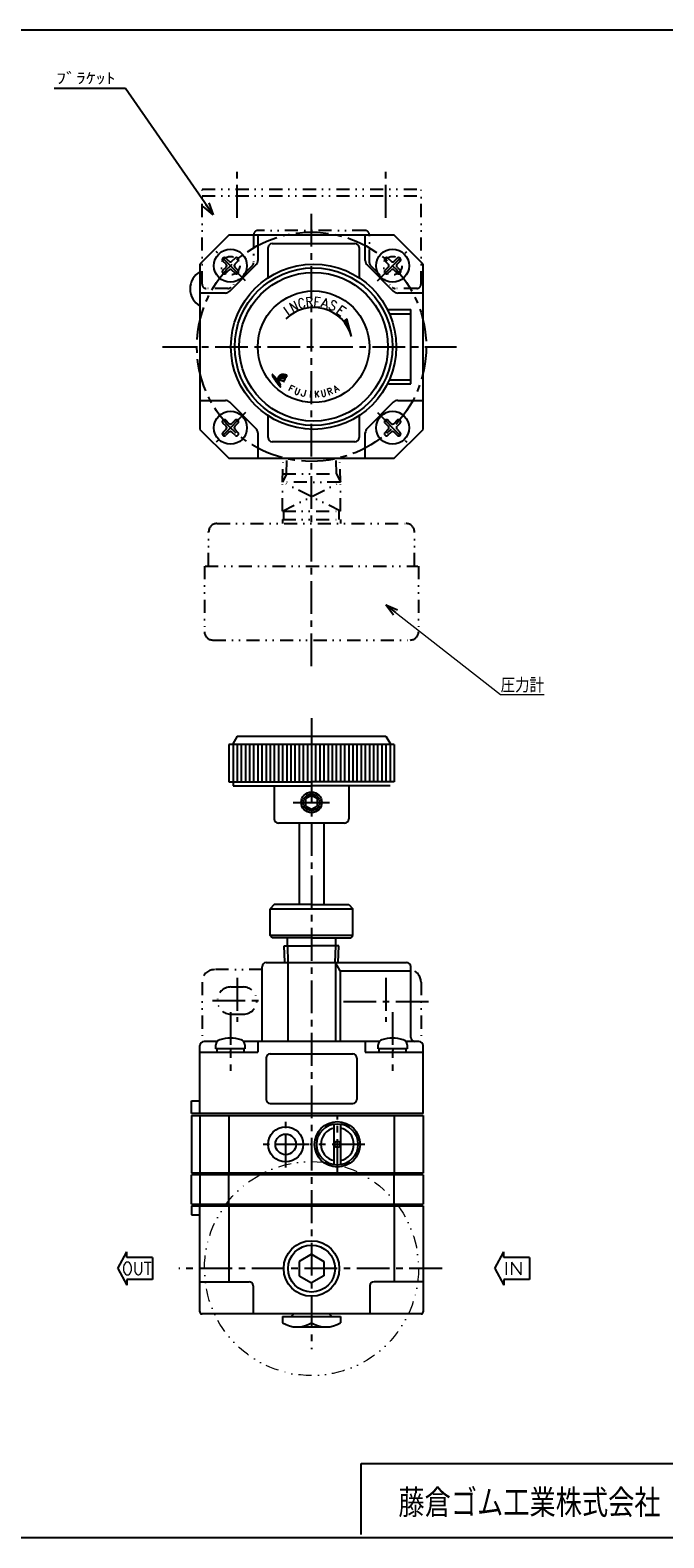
# Model space of a CAD drawing. Header units: millimetres. Extents: x -297 to 286, y -210 to 183.
# Tile 2 of 3: x -87 to 67, y -182 to 183. Entities that reach past the tile are written whole.
import ezdxf
from ezdxf.enums import TextEntityAlignment as Align

# ---------------------------------------------------------------- set-up
doc = ezdxf.new("R2010")
doc.units = ezdxf.units.MM
doc.header["$LTSCALE"] = 0.25
doc.linetypes.add('CENTER', pattern=[50.8, 31.75, -6.35, 6.35, -6.35])
doc.linetypes.add('DIVIDE', pattern=[31.75, 12.7, -6.35, 0, -6.35, 0, -6.35])
doc.layers.add('Layer0014', color=7, linetype='Continuous')
doc.layers.add('ZUWAKU', color=7, linetype='Continuous')
doc.styles.add('FdaStyle0', font='txt.shx', dxfattribs={"width": 0.8, "bigfont": 'bigfont'})

# ---------------------------------------------------------------- blocks, each defined once
blk = doc.blocks.new('_OPEN30')
at = {"color": 0, "linetype": 'ByBlock', "lineweight": -2}
for p, q in [((-1, 0.267949), (0, 0)), ((0, 0), (-1, -0.267949)), ((0, 0), (-1, 0))]:
    blk.add_line(p, q, dxfattribs=at)
blk = doc.blocks.new('DC_GROUP_RR-HR-8-2-BA_4')
at = {"color": 4, "linetype": 'Continuous', "lineweight": 25}
blk.add_line((-24.85, 99.04), (-24.93, 99.06), dxfattribs=at)
for centre, radius, start, end in [((-25.37, 97.81), 1.35, 146.3137, 150.2603), ((-22.77, 96.17), 4.43, 145.7977, 147.2876), ((-26.08, 98.42), 0.428, 137.9478, 145.4483), ((-21.97, 95.05), 5.74, 139.6104, 140.4429), ((-25.69, 98.2), 0.863, 133.8815, 139.3431), ((-25.89, 98.41), 0.579, 126.6419, 133.6018), ((-32.62, 107.73), 10.92, 305.802, 306.198), ((-25.5, 98.06), 1.09, 123.5906, 128.4094), ((-25.71, 98.33), 0.747, 113.6113, 121.5603), ((-25.47, 97.84), 1.29, 109.8131, 114.4884), ((-25.49, 97.87), 1.26, 105.6944, 109.3068), ((-25.69, 98.62), 0.485, 101.7235, 106.5255), ((-25.46, 97.59), 1.54, 99.1241, 102.6775), ((-25.5, 97.76), 1.36, 93.8559, 98.561), ((-25.49, 97.78), 1.35, 90.2765, 94.1452), ((-25.51, 97.37), 1.75, 87.3084, 89.7512), ((-25.78, 89.49), 9.64, 87.3301, 87.8618), ((-25.38, 97.96), 1.16, 84.1175, 87.6106), ((-25.8, 94.51), 4.64, 82.4113, 83.3245), ((-25.92, 92.9), 6.25, 82.4618, 83.2741), ((-25.3, 97.65), 1.46, 78.7109, 82.0424), ((-26.2, 93.27), 5.93, 77.6612, 78.5158), ((-25.7, 94.97), 4.16, 76.5305, 78.1041), ((-26.52, 91.63), 7.61, 75.3044, 76.4448), ((-25.88, 94.09), 5.06, 74.0939, 75.2655), ((-24.6, 97.34), 2.25, 154.1596, 156.5211), ((-22.43, 96.2), 4.7, 151.9983, 153.0993), ((-23.85, 97.03), 3.06, 151.7036, 153.3939)]:
    blk.add_arc(centre, radius, start, end, dxfattribs=at)
blk = doc.blocks.new('DC_GROUP_RR-HR-8-2-BA_5')
at = {"color": 4, "linetype": 'Continuous', "lineweight": 25}
blk.add_line((-26.73, 98.11), (-26.82, 97.92), dxfattribs=at)
for centre, radius, start, end in [((-21.36, 95.25), 6.08, 155.7385, 157.3306), ((-19.38, 94.27), 8.29, 153.8872, 155.2023), ((-5.71, 87.9), 23.37, 153.7299, 154.0739)]:
    blk.add_arc(centre, radius, start, end, dxfattribs=at)
blk = doc.blocks.new('DC_GROUP_RR-HR-8-2-BA_6')
at = {"color": 4, "linetype": 'Continuous', "lineweight": 25}
for centre, radius, start, end in [((-19.99, 93.94), 7.73, 150.2166, 151.9818), ((-24.37, 96.48), 2.66, 143.5786, 150.7996), ((-24.81, 96.74), 2.15, 134.1532, 142.386), ((-25.98, 97.98), 0.451, 115.6669, 136.3331), ((-25.59, 97.31), 1.23, 106.453, 118.6432), ((-25.72, 97.57), 0.935, 87.9667, 103.3335), ((-25.68, 96.79), 1.71, 82.9246, 90.3904), ((-26.12, 93.68), 4.86, 78.9614, 82.3102), ((-25.82, 95.02), 3.48, 76.1085, 79.5651), ((-27.09, 90.15), 8.51, 74.2397, 75.6821)]:
    blk.add_arc(centre, radius, start, end, dxfattribs=at)
blk = doc.blocks.new('DC_GROUP_RR-HR-8-2-BA_7')
at = {"color": 4, "linetype": 'Continuous', "lineweight": 25}
for centre, radius, start, end in [((-55.34, 112.04), 33.56, 336.0229, 336.3317), ((-0.87, 87.92), 26.01, 155.4396, 155.8221), ((-16.67, 95.26), 8.6, 155.419, 156.1641), ((-24.55, 98.82), 0.143, 52.5201, 66.2857), ((-25.12, 99.16), 0.712, 332.7063, 339.2217), ((-24.47, 98.92), 0.0258, 332.3209, 49.311), ((-24.76, 98.4), 0.0529, 252.8981, 295.1278), ((-25.02, 98.78), 0.514, 303.2931, 308.7069), ((-24.7, 98.41), 0.0276, 285.4206, 1.2643)]:
    blk.add_arc(centre, radius, start, end, dxfattribs=at)
blk = doc.blocks.new('DC_GROUP_RR-HR-8-2-BA_8')
at = {"color": 4, "linetype": 'Continuous', "lineweight": 25}
for centre, radius, start, end in [((-25.81, 97.14), 1.06, 101.4115, 111.7469), ((-25.86, 96.92), 1.26, 88.7756, 97.5488), ((-25.76, 96.64), 1.55, 84.5826, 92.4321), ((-25.93, 95.98), 2.22, 75.5586, 81.7984), ((-30.78, 74.64), 24.11, 76.5307, 77.0586), ((-29.39, 81.02), 17.58, 75.2581, 76.0873)]:
    blk.add_arc(centre, radius, start, end, dxfattribs=at)
blk = doc.blocks.new('DC_GROUP_RR-HR-8-2-BA_9')
at = {"color": 4, "linetype": 'Continuous', "lineweight": 25}
for centre, radius, start, end in [((-21.95, 94.47), 5.74, 146.4952, 148.654), ((-25.29, 96.67), 1.73, 140.1478, 146.2166), ((-25.34, 96.72), 1.66, 133.9103, 140.1366), ((-25.72, 97.12), 1.11, 124.9045, 134.3384), ((-25.51, 96.74), 1.55, 116.7491, 123.3108)]:
    blk.add_arc(centre, radius, start, end, dxfattribs=at)
blk = doc.blocks.new('DC_GROUP_RR-HR-8-2-BA_10')
at = {"color": 4, "linetype": 'Continuous', "lineweight": 25}
for centre, radius, start, end in [((-26.06, 96.87), 0.882, 125.0997, 135.311), ((-26.23, 97.08), 0.609, 106.7194, 123.1077), ((-26.15, 96.81), 0.889, 95.0209, 106.77), ((-26.16, 96.91), 0.792, 83.4318, 94.9938), ((-26.25, 96.09), 1.62, 77.2777, 83.6899), ((-26.98, 92.98), 4.81, 74.4539, 76.9118), ((-27.75, 89.75), 8.13, 73.7332, 75.3101), ((-41.62, 46.04), 53.99, 72.4107, 72.6038), ((-24.6, 99.9), 2.5, 253.7235, 257.0779)]:
    blk.add_arc(centre, radius, start, end, dxfattribs=at)
blk = doc.blocks.new('DC_GROUP_RR-HR-8-2-BA_11')
at = {"color": 4, "linetype": 'Continuous', "lineweight": 25}
for centre, radius, start, end in [((-25.16, 97.54), 0.073, 272.1073, 297.0668), ((-25.2, 97.56), 0.109, 305.6302, 324.6945)]:
    blk.add_arc(centre, radius, start, end, dxfattribs=at)
blk = doc.blocks.new('DC_GROUP_RR-HR-8-2-BA_12')
at = {"color": 4, "linetype": 'Continuous', "lineweight": 25}
for centre, radius, start, end in [((-24.93, 97.98), 0.0381, 38.3896, 74.0601), ((-24.94, 97.99), 0.0481, 350.6874, 21.1754)]:
    blk.add_arc(centre, radius, start, end, dxfattribs=at)
blk = doc.blocks.new('DC_GROUP_RR-HR-8-2-BA_13')
at = {"color": 4, "linetype": 'Continuous', "lineweight": 25}
for centre, radius, start, end in [((-47.56, 82.83), 25.61, 33.693, 34.9555), ((-42.16, 86.61), 19.02, 31.6958, 33.2354)]:
    blk.add_arc(centre, radius, start, end, dxfattribs=at)
blk = doc.blocks.new('DC_GROUP_RR-HR-8-2-BA_14')
at = {"color": 4, "linetype": 'Continuous', "lineweight": 25}
for centre, radius, start, end in [((-43.48, 85.25), 20.82, 34.3135, 35.9326), ((-37.84, 89.28), 13.89, 31.5928, 33.7135)]:
    blk.add_arc(centre, radius, start, end, dxfattribs=at)
blk = doc.blocks.new('DC_GROUP_RR-HR-8-2-BA_15')
at = {"color": 4, "linetype": 'Continuous', "lineweight": 25}
for centre, radius, start, end in [((-26.03, 96.62), 0.0743, 291.388, 320.612), ((-26.03, 96.6), 0.056, 336.9074, 12.2453)]:
    blk.add_arc(centre, radius, start, end, dxfattribs=at)
blk = doc.blocks.new('DC_GROUP_RR-HR-8-2-BA_16')
at = {"color": 4, "linetype": 'Continuous', "lineweight": 25}
for centre, radius, start, end in [((-26.03, 96.15), 0.0169, 260.8193, 351.1807), ((-26.32, 96.19), 0.303, 352.0672, 4.6376)]:
    blk.add_arc(centre, radius, start, end, dxfattribs=at)
blk = doc.blocks.new('DC_GROUP_RR-HR-8-2-BA_17')
at = {"color": 4, "linetype": 'Continuous', "lineweight": 25}
for centre, radius, start, end in [((-26.9, 98.59), 0.67, 192.2371, 200.6896), ((-26.11, 98.91), 1.52, 201.5019, 208.2552), ((-21.92, 101.13), 6.26, 208.0826, 210.419), ((-23.29, 100.29), 4.66, 210.0026, 213.4797), ((-10.46, 108.73), 20.01, 213.3592, 214.7519), ((-19.11, 102.69), 9.46, 214.6023, 216.9552), ((-15.1, 105.84), 14.56, 217.3477, 218.6891), ((-16.24, 104.73), 12.98, 218.0128, 219.9295), ((-24.61, 97.74), 2.07, 220.2779, 227.3133)]:
    blk.add_arc(centre, radius, start, end, dxfattribs=at)
blk = doc.blocks.new('DC_GROUP_RR-HR-8-2-BA_18')
at = {"color": 4, "linetype": 'Continuous', "lineweight": 25}
for centre, radius, start, end in [((-28.68, 96.87), 1.99, 46.4098, 53.1264), ((-29.43, 96.18), 3.01, 39.4447, 45.1725), ((-33.76, 92.59), 8.63, 37.5621, 39.5655)]:
    blk.add_arc(centre, radius, start, end, dxfattribs=at)
blk = doc.blocks.new('DC_GROUP_RR-HR-8-2-BA_19')
at = {"color": 4, "linetype": 'Continuous', "lineweight": 25}
for centre, radius, start, end in [((-27.5, 98.45), 0.0485, 137.1831, 190.911), ((-27.55, 98.4), 0.0872, 48.1818, 84.101)]:
    blk.add_arc(centre, radius, start, end, dxfattribs=at)
blk = doc.blocks.new('DC_GROUP_RR-HR-8-2-BA_20')
at = {"color": 4, "linetype": 'Continuous', "lineweight": 25}
for centre, radius, start, end in [((-26.93, 97.9), 0.0442, 283.2865, 322.9887), ((-27.1, 98), 0.237, 328.3091, 341.1705)]:
    blk.add_arc(centre, radius, start, end, dxfattribs=at)
blk = doc.blocks.new('DC_GROUP_RR-HR-8-2-BA_21')
at = {"color": 4, "linetype": 'Continuous', "lineweight": 25}
for centre, radius, start, end in [((-28.97, 97.73), 1.72, 47.4334, 54.4999), ((-30.98, 95.61), 4.64, 42.8097, 46.8039), ((-33.14, 93.62), 7.58, 40.4704, 42.783), ((-36.2, 90.83), 11.72, 39.1649, 41.0993), ((-35.59, 91.48), 10.84, 36.4519, 38.5629)]:
    blk.add_arc(centre, radius, start, end, dxfattribs=at)
blk = doc.blocks.new('DC_GROUP_RR-HR-8-2-BA_22')
at = {"color": 4, "linetype": 'Continuous', "lineweight": 25}
for centre, radius, start, end in [((-27.92, 99.03), 0.127, 138.8509, 166.2792), ((-27.97, 99.05), 0.0836, 86.8462, 123.2548)]:
    blk.add_arc(centre, radius, start, end, dxfattribs=at)
blk = doc.blocks.new('DC_GROUP_RR-HR-8-2-BA_23')
at = {"color": 4, "linetype": 'Continuous', "lineweight": 25}
for centre, radius, start, end in [((-26.76, 99.37), 1.32, 193.3258, 201.5156), ((-25.83, 99.8), 2.34, 202.9342, 210.0439), ((-18.74, 103.81), 10.49, 209.6145, 211.8441), ((-14.8, 106.19), 15.1, 211.6163, 213.1514), ((3.3, 118.1), 36.76, 213.2841, 213.9605)]:
    blk.add_arc(centre, radius, start, end, dxfattribs=at)
blk = doc.blocks.new('DC_GROUP_RR-HR-8-2-BA_24')
at = {"color": 4, "linetype": 'Continuous', "lineweight": 25}
for centre, radius, start, end in [((11.81, 126.08), 48.32, 216.1662, 216.4812), ((-4.17, 114.29), 28.45, 216.5121, 217.1406), ((39.81, 147.76), 83.72, 217.2285, 217.4483), ((-19.8, 102.01), 8.58, 217.0043, 218.598), ((-20.26, 101.75), 8.06, 219.1584, 220.9647), ((-20.49, 101.47), 7.7, 220.5305, 222.5038), ((-23.81, 98.47), 3.22, 223.039, 226.3838)]:
    blk.add_arc(centre, radius, start, end, dxfattribs=at)
blk = doc.blocks.new('DC_GROUP_RR-HR-8-2-BA_25')
at = {"color": 4, "linetype": 'Continuous', "lineweight": 25}
for p, q in [((-26.49, 98.57), (-25.94, 98.48)), ((-26.47, 98.6), (-25.84, 98.5)), ((-26.45, 98.63), (-25.66, 98.51)), ((-26.43, 98.66), (-24.68, 98.39)), ((-26.4, 98.7), (-24.67, 98.42)), ((-26.38, 98.73), (-24.65, 98.45)), ((-26.35, 98.76), (-24.64, 98.49)), ((-26.32, 98.79), (-24.63, 98.52)), ((-26.29, 98.82), (-24.61, 98.55)), ((-26.26, 98.85), (-24.6, 98.59)), ((-26.22, 98.88), (-24.58, 98.62)), ((-26.18, 98.91), (-24.57, 98.65)), ((-26.14, 98.94), (-24.55, 98.69)), ((-26.1, 98.97), (-24.54, 98.72)), ((-26.06, 98.99), (-24.52, 98.75)), ((-26, 99.02), (-24.51, 98.78)), ((-25.94, 99.05), (-24.49, 98.82)), ((-25.87, 99.07), (-24.48, 98.85)), ((-25.79, 99.09), (-24.46, 98.88)), ((-25.68, 99.11), (-24.45, 98.92)), ((-25.54, 99.13), (-24.52, 98.96)), ((-25.2, 99.11), (-24.97, 99.07)), ((-26.98, 97.58), (-26.82, 97.56)), ((-26.96, 97.61), (-26.8, 97.59)), ((-26.95, 97.65), (-26.78, 97.62)), ((-26.95, 97.54), (-26.83, 97.52)), ((-26.93, 97.68), (-26.76, 97.65)), ((-26.92, 97.71), (-26.75, 97.69)), ((-26.92, 97.5), (-26.85, 97.49)), ((-26.9, 97.75), (-26.73, 97.72)), ((-26.9, 97.46), (-26.88, 97.46)), ((-26.89, 97.78), (-26.71, 97.75)), ((-26.87, 97.81), (-26.69, 97.78)), ((-26.86, 97.85), (-26.67, 97.82)), ((-26.84, 97.88), (-26.65, 97.85)), ((-26.83, 97.91), (-26.63, 97.88)), ((-26.81, 97.94), (-26.61, 97.91)), ((-26.79, 97.98), (-26.59, 97.95)), ((-26.78, 98.01), (-26.57, 97.98)), ((-26.76, 98.04), (-26.55, 98.01)), ((-26.75, 98.08), (-26.53, 98.04)), ((-26.73, 98.11), (-26.5, 98.07)), ((-26.71, 98.14), (-26.48, 98.1)), ((-26.7, 98.18), (-26.45, 98.14)), ((-26.68, 98.21), (-26.42, 98.17)), ((-26.67, 98.24), (-26.4, 98.2)), ((-26.65, 98.27), (-26.37, 98.23)), ((-26.64, 98.31), (-26.34, 98.26)), ((-26.62, 98.34), (-26.31, 98.29)), ((-26.6, 98.37), (-26.27, 98.32)), ((-26.59, 98.41), (-26.23, 98.35)), ((-26.57, 98.44), (-26.19, 98.38)), ((-26.55, 98.47), (-26.13, 98.4)), ((-26.53, 98.5), (-26.08, 98.43)), ((-26.51, 98.54), (-26.01, 98.46)), ((-24.94, 98.39), (-24.72, 98.36))]:
    blk.add_line(p, q, dxfattribs=at)
blk = doc.blocks.new('DC_GROUP_RR-HR-8-2-BA_26')
at = {"color": 4, "linetype": 'Continuous', "lineweight": 25}
for p, q in [((-26.61, 97.44), (-26.51, 97.43)), ((-26.6, 97.48), (-26.54, 97.47)), ((-26.58, 97.4), (-26.48, 97.39)), ((-26.55, 97.36), (-26.46, 97.35)), ((-26.52, 97.32), (-26.43, 97.31)), ((-26.49, 97.28), (-26.4, 97.27)), ((-26.46, 97.24), (-26.37, 97.23)), ((-26.43, 97.2), (-26.35, 97.19)), ((-26.41, 97.16), (-26.32, 97.15)), ((-26.38, 97.12), (-26.29, 97.11)), ((-26.35, 97.08), (-26.27, 97.07)), ((-26.32, 97.04), (-26.24, 97.03)), ((-26.3, 97), (-26.22, 96.99)), ((-26.27, 96.97), (-26.19, 96.95)), ((-26.24, 96.93), (-26.16, 96.91)), ((-26.22, 96.89), (-26.14, 96.87)), ((-26.19, 96.85), (-26.11, 96.83)), ((-26.17, 96.81), (-26.09, 96.79)), ((-26.14, 96.77), (-26.06, 96.76)), ((-26.12, 96.73), (-26.04, 96.72)), ((-26.09, 96.69), (-26.01, 96.68)), ((-26.07, 96.65), (-25.99, 96.64)), ((-26.04, 96.61), (-25.97, 96.6)), ((-26.02, 96.57), (-25.98, 96.57))]:
    blk.add_line(p, q, dxfattribs=at)
blk = doc.blocks.new('DC_GROUP_RR-HR-8-2-BA_27')
at = {"color": 4, "linetype": 'Continuous', "lineweight": 25}
for p, q in [((-28.04, 99.08), (-27.87, 99.05)), ((-28.04, 99.05), (-27.82, 99.01)), ((-28.03, 99.01), (-27.77, 98.97)), ((-28.02, 99.11), (-27.92, 99.1)), ((-28.02, 98.97), (-27.73, 98.93)), ((-28.01, 98.93), (-27.69, 98.88)), ((-27.99, 98.9), (-27.64, 98.84)), ((-27.98, 98.86), (-27.6, 98.8)), ((-27.96, 98.82), (-27.57, 98.76)), ((-27.94, 98.78), (-27.53, 98.72)), ((-27.92, 98.74), (-27.49, 98.68)), ((-27.9, 98.71), (-27.45, 98.63)), ((-27.88, 98.67), (-27.42, 98.59)), ((-27.86, 98.63), (-27.38, 98.55)), ((-27.84, 98.59), (-27.35, 98.51)), ((-27.82, 98.55), (-27.31, 98.47)), ((-27.79, 98.51), (-27.55, 98.47)), ((-27.77, 98.47), (-27.55, 98.44)), ((-27.75, 98.43), (-27.54, 98.4)), ((-27.72, 98.39), (-27.53, 98.36)), ((-27.7, 98.35), (-27.51, 98.32)), ((-27.68, 98.31), (-27.5, 98.29)), ((-27.65, 98.28), (-27.48, 98.25)), ((-27.63, 98.24), (-27.46, 98.21)), ((-27.6, 98.2), (-27.44, 98.17)), ((-27.58, 98.16), (-27.42, 98.13)), ((-27.55, 98.12), (-27.4, 98.09)), ((-27.53, 98.08), (-27.37, 98.05)), ((-27.5, 98.04), (-27.35, 98.02)), ((-27.49, 98.46), (-27.28, 98.43)), ((-27.48, 98), (-27.33, 97.98)), ((-27.45, 97.96), (-27.31, 97.94)), ((-27.43, 98.42), (-27.24, 98.39)), ((-27.43, 97.92), (-27.28, 97.9)), ((-27.4, 97.88), (-27.26, 97.86)), ((-27.38, 98.37), (-27.21, 98.35)), ((-27.38, 97.84), (-27.24, 97.82)), ((-27.35, 97.8), (-27.21, 97.78)), ((-27.33, 98.33), (-27.17, 98.31)), ((-27.32, 97.76), (-27.19, 97.74)), ((-27.3, 97.72), (-27.16, 97.7)), ((-27.29, 98.29), (-27.14, 98.27)), ((-27.27, 97.68), (-27.13, 97.66)), ((-27.25, 98.25), (-27.11, 98.22)), ((-27.24, 97.64), (-27.11, 97.62)), ((-27.22, 97.6), (-27.08, 97.58)), ((-27.21, 98.21), (-27.07, 98.18)), ((-27.19, 97.56), (-27.05, 97.54)), ((-27.17, 98.16), (-27.04, 98.14)), ((-27.16, 97.52), (-27.03, 97.5)), ((-27.14, 98.12), (-27.01, 98.1)), ((-27.13, 97.48), (-27, 97.46)), ((-27.1, 98.08), (-26.98, 98.06)), ((-27.1, 97.44), (-26.97, 97.42)), ((-27.07, 98.04), (-26.95, 98.02)), ((-27.07, 97.4), (-26.95, 97.38)), ((-27.04, 98), (-26.92, 97.98)), ((-27.04, 97.36), (-26.92, 97.34)), ((-27.01, 97.32), (-26.89, 97.3)), ((-27, 97.96), (-26.89, 97.94)), ((-26.98, 97.28), (-26.86, 97.26)), ((-26.97, 97.92), (-26.88, 97.9)), ((-26.95, 97.24), (-26.83, 97.22)), ((-26.94, 97.88), (-26.89, 97.87)), ((-26.92, 97.2), (-26.81, 97.18)), ((-26.89, 97.16), (-26.78, 97.14)), ((-26.86, 97.12), (-26.75, 97.1)), ((-26.83, 97.08), (-26.72, 97.06)), ((-26.8, 97.04), (-26.69, 97.02)), ((-26.77, 97), (-26.66, 96.98)), ((-26.74, 96.96), (-26.63, 96.94)), ((-26.71, 96.92), (-26.6, 96.9)), ((-26.68, 96.88), (-26.56, 96.86)), ((-26.65, 96.84), (-26.53, 96.82)), ((-26.62, 96.8), (-26.5, 96.78)), ((-26.59, 96.76), (-26.47, 96.74)), ((-26.55, 96.72), (-26.44, 96.7)), ((-26.52, 96.68), (-26.4, 96.66)), ((-26.49, 96.64), (-26.37, 96.62)), ((-26.46, 96.6), (-26.34, 96.58)), ((-26.42, 96.56), (-26.31, 96.54)), ((-26.39, 96.52), (-26.27, 96.5)), ((-26.35, 96.47), (-26.24, 96.46)), ((-26.32, 96.43), (-26.21, 96.42)), ((-26.28, 96.39), (-26.17, 96.38)), ((-26.24, 96.35), (-26.13, 96.33)), ((-26.21, 96.31), (-26.09, 96.29)), ((-26.17, 96.27), (-26.05, 96.25)), ((-26.13, 96.23), (-26.01, 96.21)), ((-26.09, 96.19), (-26.01, 96.17)), ((-26.04, 96.14), (-26.02, 96.14))]:
    blk.add_line(p, q, dxfattribs=at)
blk = doc.blocks.new('DC_GROUP_RR-HR-8-2-BA_3')
at = {"color": 4, "linetype": 'Continuous', "lineweight": 25}
for p, q in [((-26.97, 97.59), (-26.98, 97.58)), ((-26.98, 97.58), (-26.89, 97.46)), ((-26.89, 97.46), (-26.85, 97.49)), ((-26.85, 97.45), (-26.86, 97.42)), ((-26.86, 97.42), (-26.81, 97.34)), ((-26.81, 97.57), (-26.85, 97.49)), ((-26.81, 97.34), (-26.79, 97.37)), ((-26.69, 97.49), (-26.79, 97.37)), ((-26.56, 97.51), (-26.62, 97.47)), ((-25.11, 97.5), (-24.9, 97.98))]:
    blk.add_line(p, q, dxfattribs=at)
at = {"linetype": 'Continuous'}
for name in ['DC_GROUP_RR-HR-8-2-BA_22', 'DC_GROUP_RR-HR-8-2-BA_23', 'DC_GROUP_RR-HR-8-2-BA_27', 'DC_GROUP_RR-HR-8-2-BA_21', 'DC_GROUP_RR-HR-8-2-BA_25', 'DC_GROUP_RR-HR-8-2-BA_4', 'DC_GROUP_RR-HR-8-2-BA_7', 'DC_GROUP_RR-HR-8-2-BA_19', 'DC_GROUP_RR-HR-8-2-BA_17', 'DC_GROUP_RR-HR-8-2-BA_18', 'DC_GROUP_RR-HR-8-2-BA_24', 'DC_GROUP_RR-HR-8-2-BA_5', 'DC_GROUP_RR-HR-8-2-BA_20', 'DC_GROUP_RR-HR-8-2-BA_9', 'DC_GROUP_RR-HR-8-2-BA_6', 'DC_GROUP_RR-HR-8-2-BA_10', 'DC_GROUP_RR-HR-8-2-BA_14', 'DC_GROUP_RR-HR-8-2-BA_26', 'DC_GROUP_RR-HR-8-2-BA_13', 'DC_GROUP_RR-HR-8-2-BA_8', 'DC_GROUP_RR-HR-8-2-BA_16', 'DC_GROUP_RR-HR-8-2-BA_15', 'DC_GROUP_RR-HR-8-2-BA_11', 'DC_GROUP_RR-HR-8-2-BA_12']:
    blk.add_blockref(name, (0, 0), dxfattribs=at)

msp = doc.modelspace()

# ---------------------------------------------------------------- linework, layer by layer
at = {"color": 4, "linetype": 'Continuous', "lineweight": 25}
for p, q in [((-63.52, 168.38), (-80.77, 168.38)), ((-42.35, 137.78), (-63.52, 168.38)), ((-38.51, 132.86), (-45.51, 125.86)), ((1.49, 132.86), (-38.51, 132.86)), ((-31.51, 132.86), (-31.51, 126.71)), ((-5.51, 126.71), (-5.51, 132.86)), ((8.49, 125.86), (1.49, 132.86)), ((-29.01, 122.56), (-29.01, 129.86)), ((-28.01, 130.86), (-8.01, 130.86)), ((-7.01, 129.86), (-7.01, 122.56)), ((-45.51, 125.86), (-45.51, 85.86)), ((-39.19, 125.83), (-39.95, 126.59)), ((-39.95, 124.37), (-39.19, 125.13)), ((-38.48, 126.54), (-39.24, 127.3)), ((-38.48, 124.42), (-39.24, 123.66)), ((-38.3, 119.3), (-31.95, 125.65)), ((-37.78, 126.54), (-37.02, 127.3)), ((-37.02, 123.66), (-37.78, 124.42)), ((-36.31, 126.59), (-37.07, 125.83)), ((-36.31, 124.37), (-37.07, 125.13)), ((-5.07, 125.65), (1.29, 119.3)), ((0.05, 125.83), (-0.71, 126.59)), ((-0.71, 124.37), (0.05, 125.13)), ((0, 127.3), (0.76, 126.54)), ((0, 123.66), (0.76, 124.42)), ((1.47, 126.54), (2.23, 127.3)), ((2.23, 123.66), (1.47, 124.42)), ((2.18, 125.83), (2.94, 126.59)), ((2.18, 125.13), (2.94, 124.37)), ((8.49, 85.86), (8.49, 125.86)), ((-39.36, 118.86), (-45.51, 118.86)), ((8.49, 118.86), (2.35, 118.86)), ((-0.15, 114.86), (5.49, 114.86)), ((0.32, 113.86), (5.49, 113.86)), ((5.49, 96.86), (5.49, 114.86)), ((-9.98, 112.6), (-10.74, 111.96)), ((-9.98, 112.6), (-10.68, 111.9)), ((-9.92, 112.37), (-10.56, 111.74)), ((-9.86, 112.15), (-10.43, 111.58)), ((-9.81, 111.93), (-10.31, 111.42)), ((-9.75, 111.7), (-10.2, 111.25)), ((-9.69, 111.48), (-10.08, 111.09)), ((-8.84, 108.32), (-9.98, 112.6)), ((-9.63, 111.26), (-9.97, 110.91)), ((-9.57, 111.03), (-9.86, 110.74)), ((-9.51, 110.81), (-9.76, 110.56)), ((-9.45, 110.59), (-9.66, 110.38)), ((-9.39, 110.37), (-9.56, 110.19)), ((-9.33, 110.14), (-9.47, 110)), ((-9.27, 109.92), (-9.38, 109.81)), ((-9.21, 109.7), (-9.29, 109.62)), ((-9.15, 109.47), (-9.21, 109.42)), ((-9.09, 109.25), (-9.13, 109.21)), ((-9.03, 109.03), (-9.05, 109)), ((-8.97, 108.8), (-8.98, 108.79)), ((-8.91, 108.58), (-8.92, 108.57)), ((0.12, 96.86), (5.49, 96.86)), ((0.32, 97.86), (5.49, 97.86)), ((-45.51, 92.86), (-39.36, 92.86)), ((-31.95, 86.06), (-38.3, 92.42)), ((1.29, 92.42), (-5.07, 86.06)), ((2.35, 92.86), (8.49, 92.86)), ((-39.24, 88.06), (-38.48, 87.3)), ((-37.02, 88.06), (-37.78, 87.3)), ((-29.01, 83.86), (-29.01, 89.16)), ((-7.01, 89.16), (-7.01, 83.86)), ((0, 88.06), (0.76, 87.3)), ((1.47, 87.3), (2.23, 88.06)), ((-45.51, 85.86), (-38.51, 78.86)), ((-39.19, 86.59), (-39.95, 87.35)), ((-39.19, 85.88), (-39.95, 85.12)), ((-38.48, 85.18), (-39.24, 84.42)), ((-37.02, 84.42), (-37.78, 85.18)), ((-36.31, 87.35), (-37.07, 86.59)), ((-37.07, 85.88), (-36.31, 85.12)), ((-31.51, 85), (-31.51, 78.86)), ((-5.51, 78.86), (-5.51, 85)), ((-0.71, 87.35), (0.05, 86.59)), ((-0.71, 85.12), (0.05, 85.88)), ((0.76, 85.18), (0, 84.42)), ((1.47, 85.18), (2.23, 84.42)), ((1.49, 78.86), (8.49, 85.86)), ((2.94, 87.35), (2.18, 86.59)), ((2.18, 85.88), (2.94, 85.12)), ((-8.01, 82.86), (-28.01, 82.86)), ((-38.51, 78.86), (1.49, 78.86)), ((-36.51, 11.55), (-37.66, 9.55)), ((-36.51, 11.55), (-0.51, 11.55)), ((-0.51, 11.55), (0.65, 9.55)), ((1.49, 9.55), (-38.51, 9.55)), ((-38.51, 9.55), (-38.51, 0.55)), ((-37.51, 9.55), (-37.51, 0.55)), ((-36.51, 9.55), (-36.51, 0.55)), ((-35.51, 9.55), (-35.51, 0.55)), ((-34.51, 9.55), (-34.51, 0.55)), ((-33.51, 9.55), (-33.51, 0.55)), ((-32.51, 9.55), (-32.51, 0.55)), ((-31.51, 9.55), (-31.51, 0.55)), ((-30.51, 9.55), (-30.51, 0.55)), ((-29.51, 9.55), (-29.51, 0.55)), ((-28.51, 9.55), (-28.51, 0.55)), ((-27.51, 9.55), (-27.51, 0.55)), ((-26.51, 9.55), (-26.51, 0.55)), ((-25.51, 9.55), (-25.51, 0.55)), ((-24.51, 9.55), (-24.51, 0.55)), ((-23.51, 9.55), (-23.51, 0.55)), ((-22.51, 9.55), (-22.51, 0.55)), ((-21.51, 9.55), (-21.51, 0.55)), ((-20.51, 9.55), (-20.51, 0.55)), ((-19.51, 9.55), (-19.51, 0.55)), ((-18.51, 9.55), (-18.51, 0.55)), ((-17.51, 9.55), (-17.51, 0.55)), ((-16.51, 9.55), (-16.51, 0.55)), ((-15.51, 9.55), (-15.51, 0.55)), ((-14.51, 9.55), (-14.51, 0.55)), ((-13.51, 9.55), (-13.51, 0.55)), ((-12.51, 9.55), (-12.51, 0.55)), ((-11.51, 9.55), (-11.51, 0.55)), ((-10.51, 9.55), (-10.51, 0.55)), ((-9.51, 9.55), (-9.51, 0.55)), ((-8.51, 9.55), (-8.51, 0.55)), ((-7.51, 9.55), (-7.51, 0.55)), ((-6.51, 9.55), (-6.51, 0.55)), ((-5.51, 9.55), (-5.51, 0.55)), ((-4.51, 9.55), (-4.51, 0.55)), ((-3.51, 9.55), (-3.51, 0.55)), ((-2.51, 9.55), (-2.51, 0.55)), ((-1.51, 9.55), (-1.51, 0.55)), ((-0.51, 9.55), (-0.51, 0.55)), ((0.49, 9.55), (0.49, 0.55)), ((1.49, 9.55), (1.49, 0.55)), ((-38.51, 0.55), (-18.51, 0.55)), ((-37.51, 0.55), (-37.51, -0.45)), ((1.49, 0.55), (-18.51, 0.55)), ((-37.51, -0.45), (-18.51, -0.45)), ((-27.51, -0.45), (-27.51, -8.45)), ((-18.51, -2.8), (-19.94, -3.62)), ((-19.94, -3.62), (-19.94, -5.27)), ((0.49, -0.45), (-18.51, -0.45)), ((-17.08, -3.62), (-18.51, -2.8)), ((-17.08, -5.27), (-17.08, -3.62)), ((-9.51, -0.45), (-9.51, -8.45)), ((-22.98, -4.45), (-14.17, -4.45)), ((-19.94, -5.27), (-18.51, -6.1)), ((-18.51, -6.1), (-17.08, -5.27)), ((-10.51, -9.45), (-26.51, -9.45)), ((-21.51, -9.45), (-21.51, -29.21)), ((-15.51, -9.45), (-15.51, -29.21)), ((-27.51, -29.21), (-28.51, -30.21)), ((-28.51, -36.71), (-28.51, -30.21)), ((-28.51, -30.21), (-8.51, -30.21)), ((-18.51, -29.21), (-27.51, -29.21)), ((-18.51, -29.21), (-9.51, -29.21)), ((-9.51, -29.21), (-8.51, -30.21)), ((-8.51, -36.71), (-8.51, -30.21)), ((-28.01, -37.21), (-28.51, -36.71)), ((-8.51, -36.71), (-28.51, -36.71)), ((-18.51, -37.21), (-28.01, -37.21)), ((-25.1, -39.21), (-18.51, -39.21)), ((-24.98, -43.16), (-25.1, -39.21)), ((-24.35, -39.21), (-24.35, -37.21)), ((-24.35, -39.21), (-24.23, -43.24)), ((-18.51, -37.21), (-9.01, -37.21)), ((-11.91, -39.21), (-18.51, -39.21)), ((-12.78, -43.24), (-12.66, -39.21)), ((-12.66, -39.21), (-12.66, -37.21)), ((-12.04, -43.24), (-11.91, -39.21)), ((-9.01, -37.21), (-8.51, -36.71)), ((-29.46, -43.24), (4.49, -43.24)), ((-24.28, -43.24), (-24.28, -62.34)), ((-12.73, -43.24), (-12.73, -62.34)), ((-11.58, -45.24), (-12.73, -43.24)), ((-30.46, -62.34), (-30.46, -44.24)), ((-11.58, -45.24), (5.49, -45.24)), ((-11.58, -45.24), (-11.58, -62.34)), ((5.49, -61.34), (5.49, -44.24)), ((-45.51, -79.74), (-45.51, -63.34)), ((-45.51, -64.94), (-31.51, -64.94)), ((-41.33, -62.34), (-44.51, -62.34)), ((-41.63, -64.14), (-41.63, -63.16)), ((-34.63, -64.14), (-41.63, -64.14)), ((-41.43, -64.14), (-41.43, -64.94)), ((-38.02, -64.14), (-38.23, -64.94)), ((-2.09, -62.34), (-34.92, -62.34)), ((-34.83, -64.94), (-34.83, -64.14)), ((-34.63, -63.16), (-34.63, -64.14)), ((-31.51, -62.34), (-31.51, -64.94)), ((-28.51, -65.34), (-8.51, -65.34)), ((-5.51, -62.34), (-5.51, -64.94)), ((-5.51, -64.94), (8.49, -64.94)), ((-2.39, -64.14), (-2.39, -63.16)), ((4.61, -64.14), (-2.39, -64.14)), ((-2.19, -64.14), (-2.19, -64.94)), ((1.22, -64.14), (1.01, -64.94)), ((7.49, -62.34), (4.32, -62.34)), ((4.41, -64.94), (4.41, -64.14)), ((4.61, -63.16), (4.61, -64.14)), ((8.49, -79.74), (8.49, -63.34)), ((-29.51, -66.34), (-29.51, -76.34)), ((-7.51, -66.34), (-7.51, -76.34)), ((-47.52, -76.74), (-45.51, -76.74)), ((-47.52, -79.74), (-47.52, -76.74)), ((8.49, -79.74), (-47.52, -79.74)), ((-47.52, -80.24), (8.49, -80.24)), ((-47.52, -80.24), (-47.52, -94.24)), ((-45.51, -80.24), (-45.51, -94.24)), ((-38.51, -80.24), (-38.51, -94.24)), ((-28.51, -77.34), (-8.51, -77.34)), ((1.49, -80.24), (1.49, -94.24)), ((8.49, -80.24), (8.49, -94.24)), ((-13.01, -92.18), (-13.01, -82.3)), ((-11.51, -82.3), (-11.51, -92.18)), ((8.49, -94.24), (-47.52, -94.24)), ((8.49, -94.62), (-47.52, -94.62)), ((-47.52, -101.72), (-47.52, -94.62)), ((-45.51, -94.62), (-45.51, -101.72)), ((-38.51, -101.72), (-38.51, -94.62)), ((1.49, -101.72), (1.49, -94.62)), ((8.49, -94.62), (8.49, -101.72)), ((-47.52, -101.72), (8.49, -101.72)), ((-47.52, -102.1), (8.49, -102.1)), ((-47.52, -102.1), (-47.52, -104.33)), ((-45.51, -127.8), (-45.51, -102.1)), ((-45.01, -101.72), (-45.01, -102.1)), ((-38.51, -102.1), (-38.51, -120.5)), ((1.49, -102.1), (1.49, -120.5)), ((8.49, -102.1), (8.49, -127.8)), ((-47.52, -104.33), (-45.51, -104.33)), ((-65.37, -117.3), (-63.2, -113.24)), ((-63.2, -114.64), (-63.2, -113.24)), ((-56.99, -114.64), (-63.2, -114.64)), ((-56.99, -114.64), (-56.99, -119.95)), ((-18.51, -113.83), (-21.51, -115.57)), ((-21.51, -115.57), (-21.51, -119.03)), ((-18.51, -113.83), (-15.51, -115.57)), ((-15.51, -115.57), (-15.51, -119.03)), ((25.87, -117.3), (28.04, -113.24)), ((28.04, -114.64), (28.04, -113.24)), ((34.25, -114.64), (28.04, -114.64)), ((34.25, -114.64), (34.25, -119.95)), ((-65.37, -117.3), (-63.2, -121.36)), ((-56.99, -119.95), (-63.2, -119.95)), ((-63.2, -119.95), (-63.2, -121.36)), ((-21.51, -119.03), (-18.51, -120.76)), ((-15.51, -119.03), (-18.51, -120.76)), ((25.87, -117.3), (28.04, -121.36)), ((34.25, -119.95), (28.04, -119.95)), ((28.04, -119.95), (28.04, -121.36)), ((-45.51, -120.5), (-33.63, -120.5)), ((-32.63, -121.5), (-32.63, -128.3)), ((-4.38, -121.5), (-4.38, -128.3)), ((8.49, -120.5), (-3.38, -120.5)), ((7.99, -128.3), (-45.01, -128.3)), ((-25.51, -128.95), (-11.51, -128.95)), ((-25.51, -128.95), (-25.51, -130.45)), ((-23.41, -128.95), (-22.76, -128.3)), ((-18.51, -128.95), (-18.51, -130.45)), ((-13.61, -128.95), (-14.26, -128.3)), ((-11.51, -128.95), (-11.51, -130.45)), ((-22.01, -131.45), (-15.01, -131.45)), ((-6.5, -181.7), (-6.5, -164.5)), ((-6.5, -164.5), (280, -164.5))]:
    msp.add_line(p, q, dxfattribs=at)
at = {"color": 4, "linetype": 'CENTER', "lineweight": 25}
for p, q in [((-36.51, 137.1), (-36.51, 149.14)), ((-0.51, 137.1), (-0.51, 149.14)), ((-18.51, 28.49), (-18.51, 138.17)), ((-54.56, 105.86), (16.56, 105.86)), ((-18.51, 15.94), (-18.51, -136.85)), ((-36.51, -46.96), (-36.51, -57.61)), ((-0.51, -46.96), (-0.51, -57.61)), ((-42.47, -52.44), (-30.2, -52.44)), ((9.84, -52.74), (-11.49, -52.74)), ((-38.13, -55.2), (-38.13, -69.45)), ((1.11, -55.2), (1.11, -69.45)), ((-24.76, -92.86), (-24.76, -81.61)), ((-12.26, -93.89), (-12.26, -80.58)), ((-19.13, -87.24), (-30.38, -87.24)), ((-5.6, -87.24), (-18.91, -87.24)), ((13.09, -117.3), (-50.65, -117.3))]:
    msp.add_line(p, q, dxfattribs=at)
at = {"color": 4, "linetype": 'DIVIDE', "lineweight": 25}
for p, q in [((-45.01, 143.98), (7.99, 143.98)), ((-45.01, 120.98), (-45.01, 143.98)), ((-45.01, 142.38), (7.99, 142.38)), ((7.99, 120.98), (7.99, 143.98)), ((-32.51, 132.98), (-32.51, 126.21)), ((-5.51, 133.98), (-31.51, 133.98)), ((-4.51, 126.21), (-4.51, 132.98)), ((-32.8, 125.51), (-38.03, 120.27)), ((-4.21, 125.51), (1.02, 120.27)), ((-38.74, 119.98), (-44.01, 119.98)), ((6.99, 119.98), (1.73, 119.98)), ((-25.51, 73.06), (-25.33, 78.86)), ((-24.59, 75.12), (-24.47, 78.86)), ((-12.43, 75.12), (-12.54, 78.86)), ((-11.51, 73.06), (-11.68, 78.86)), ((-24.59, 75.12), (-25.51, 73.06)), ((-11.51, 73.06), (-25.51, 73.06)), ((-25.51, 66.06), (-25.51, 73.06)), ((-25.51, 66.06), (-11.51, 73.06)), ((-11.51, 66.06), (-25.51, 73.06)), ((-25.44, 75.12), (-11.57, 75.12)), ((-12.43, 75.12), (-11.51, 73.06)), ((-11.51, 66.06), (-11.51, 73.06)), ((-25.51, 66.06), (-11.51, 66.06)), ((-25.21, 64.06), (-25.21, 66.21)), ((-11.81, 64.06), (-11.81, 66.21)), ((-41.41, 63.06), (4.39, 63.06)), ((-25.51, 64.06), (-11.51, 64.06)), ((-25.51, 64.06), (-25.51, 63.06)), ((-11.51, 64.06), (-11.51, 63.06)), ((-43.41, 52.76), (-43.41, 61.06)), ((6.39, 52.76), (6.39, 61.06)), ((-44.41, 52.76), (-44.41, 36.96)), ((-44.26, 52.76), (7.24, 52.76)), ((7.39, 52.76), (7.39, 36.96)), ((-42.41, 34.86), (5.39, 34.86)), ((-30.46, -44.94), (-42.01, -44.94)), ((-45.01, -47.94), (-45.01, -62.47)), ((-38.01, -49.14), (-35.01, -49.14)), ((7.99, -47.94), (7.99, -62.47)), ((-38.01, -55.74), (-35.01, -55.74))]:
    msp.add_line(p, q, dxfattribs=at)
at = {"color": 4, "linetype": 'Continuous', "lineweight": 13}
for p, q in [((-0.56, 43.38), (27.26, 21.65)), ((27.26, 21.65), (37.76, 21.65))]:
    msp.add_line(p, q, dxfattribs=at)
at = {"color": 4, "linetype": 'CENTER', "lineweight": 25}
msp.add_circle((-18.51, 105.86), 27.75, dxfattribs=at)
at = {"color": 4, "linetype": 'Continuous', "lineweight": 25}
for centre, radius in [((-38.13, 125.48), 4), ((1.12, 125.48), 4), ((-18.01, 105.86), 20), ((-18.01, 105.86), 19.08), ((-18.01, 105.86), 18), ((-18.01, 105.86), 13.5), ((-38.13, 86.24), 4), ((1.12, 86.24), 4), ((-18.51, -4.45), 2.5), ((-18.51, -4.45), 2), ((-24.76, -87.24), 4.25), ((-12.26, -87.24), 5.5), ((-12.26, -87.24), 5), ((-24.76, -87.24), 2.5), ((-12.26, -87.24), 0.75), ((-18.51, -117.3), 6.72), ((-18.51, -117.3), 5.69)]:
    msp.add_circle(centre, radius, dxfattribs=at)
at = {"color": 4, "linetype": 'DIVIDE', "lineweight": 25}
for centre in [(-38.13, 125.48), (1.12, 125.48)]:
    msp.add_circle(centre, 2.25, dxfattribs=at)
at = {"color": 4, "linetype": 'DIVIDE', "lineweight": 13}
msp.add_circle((-18.51, -117.3), 25.9, dxfattribs=at)
at = {"color": 4, "linetype": 'DIVIDE', "lineweight": 25}
for centre, radius, start, end in [((-31.51, 132.98), 1, 90, 180), ((-5.51, 132.98), 1, 0, 90), ((-33.51, 126.21), 1, 315, 360), ((-3.51, 126.21), 1, 180, 225), ((-44.01, 120.98), 1, 180, 270), ((6.99, 120.98), 1, 270, 360), ((-38.74, 120.98), 1, 270, 315), ((1.73, 120.98), 1, 225, 270), ((-41.41, 61.06), 2, 90, 180), ((4.39, 61.06), 2, 0, 90), ((-42.41, 36.86), 2, 180, 270), ((5.39, 36.86), 2, 270, 0), ((-42.01, -47.94), 3, 90, 180), ((4.99, -47.94), 3, 360, 80.4059), ((-38.01, -52.44), 3.3, 90, 270), ((-35.01, -52.44), 3.3, 270, 90)]:
    msp.add_arc(centre, radius, start, end, dxfattribs=at)
at = {"color": 4, "linetype": 'Continuous', "lineweight": 25}
for centre, radius, start, end in [((-28.01, 129.86), 1, 90, 180), ((-8.01, 129.86), 1, 360, 90), ((-39.6, 126.95), 0.5, 45, 225), ((-39.6, 124.01), 0.5, 135, 315), ((-39.54, 125.48), 0.5, 315, 45), ((-38.13, 126.89), 0.5, 225, 315), ((-38.13, 124.07), 0.5, 45, 135), ((-36.71, 125.48), 0.5, 135, 225), ((-36.66, 126.95), 0.5, 315, 135), ((-36.66, 124.01), 0.5, 225, 45), ((-33.01, 126.71), 1.5, 315, 360), ((-4.01, 126.71), 1.5, 180, 225), ((-0.35, 126.95), 0.5, 45, 225), ((-0.35, 124.01), 0.5, 135, 315), ((-0.3, 125.48), 0.5, 315, 45), ((1.12, 126.89), 0.5, 225, 315), ((1.12, 124.07), 0.5, 45, 135), ((2.53, 125.48), 0.5, 135, 225), ((2.58, 126.95), 0.5, 315, 135), ((2.58, 124.01), 0.5, 225, 45), ((-43.11, 119.86), 4.8, 120, 240), ((-39.36, 120.36), 1.5, 270, 315), ((2.35, 120.36), 1.5, 225, 270), ((-18.01, 105.86), 9.5, 15, 135), ((-39.36, 91.36), 1.5, 45, 90), ((2.35, 91.36), 1.5, 90, 135), ((-39.6, 87.7), 0.5, 45, 225), ((-36.66, 87.7), 0.5, 315, 135), ((-0.35, 87.7), 0.5, 45, 225), ((2.58, 87.7), 0.5, 315, 135), ((-39.6, 84.77), 0.5, 135, 315), ((-39.54, 86.24), 0.5, 315, 45), ((-38.13, 87.65), 0.5, 225, 315), ((-38.13, 84.82), 0.5, 45, 135), ((-36.71, 86.24), 0.5, 135, 225), ((-36.66, 84.77), 0.5, 225, 45), ((-33.01, 85), 1.5, 360, 45), ((-4.01, 85), 1.5, 135, 180), ((-0.35, 84.77), 0.5, 135, 315), ((-0.3, 86.24), 0.5, 315, 45), ((1.12, 87.65), 0.5, 225, 315), ((1.12, 84.82), 0.5, 45, 135), ((2.53, 86.24), 0.5, 135, 225), ((2.58, 84.77), 0.5, 225, 45), ((-28.01, 83.86), 1, 180, 270), ((-8.01, 83.86), 1, 270, 360), ((-26.51, -8.45), 1, 180, 270), ((-10.51, -8.45), 1, 270, 360), ((-29.46, -44.24), 1, 90, 180), ((4.49, -44.24), 1, 360, 90), ((-40.33, -63.16), 1.3, 106.6015, 180), ((-38.13, -70.54), 9, 73.3985, 106.6015), ((-35.93, -63.16), 1.3, 360, 73.3985), ((-1.09, -63.16), 1.3, 106.6015, 180), ((1.11, -70.54), 9, 73.3985, 106.6015), ((3.31, -63.16), 1.3, 360, 73.3985), ((6.49, -61.34), 1, 180, 270), ((-44.51, -63.34), 1, 90, 180), ((-28.51, -66.34), 1, 90, 180), ((-8.51, -66.34), 1, 0, 90), ((7.49, -63.34), 1, 360, 90), ((-28.51, -76.34), 1, 180, 270), ((-8.51, -76.34), 1, 270, 0), ((-12.26, -87.24), 4, 100.8069, 259.1931), ((-12.26, -87.24), 4, 280.8069, 79.1931), ((-33.63, -121.5), 1, 0, 90), ((-3.38, -121.5), 1, 90, 180), ((-45.01, -127.8), 0.5, 180, 270), ((-22.01, -124.82), 6.62, 238.1092, 301.8908), ((-15.01, -124.82), 6.62, 238.1092, 301.8908), ((7.99, -127.8), 0.5, 270, 360)]:
    msp.add_arc(centre, radius, start, end, dxfattribs=at)
at = {"layer": 'Layer0014', "color": 4, "linetype": 'CENTER', "lineweight": 25}
for p, q in [((-34.45, 121.8), (-41.59, 128.94)), ((-2.57, 121.8), (4.58, 128.94)), ((-34.45, 89.92), (-41.59, 82.77)), ((-2.57, 89.92), (4.58, 82.77))]:
    msp.add_line(p, q, dxfattribs=at)
at = {"layer": 'ZUWAKU', "color": 5, "linetype": 'Continuous', "lineweight": 25}
for p, q in [((280, 182.5), (-286, 182.5)), ((286, -182.5), (-286, -182.5))]:
    msp.add_line(p, q, dxfattribs=at)

# ---------------------------------------------------------------- block references
at = {"color": 4, "xscale": 3.000002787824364, "yscale": 2.999989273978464}
for p, rotation in [((-42.35, 137.78), 304.6676042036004), ((-0.56, 43.38), 142.0012675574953)]:
    msp.add_blockref('_OPEN30', p, dxfattribs=dict(at, rotation=rotation))
at = {"linetype": 'Continuous'}
msp.add_blockref('DC_GROUP_RR-HR-8-2-BA_3', (0, 0), dxfattribs=at)

# ---------------------------------------------------------------- texts
at = {"color": 4, "style": 'FdaStyle0'}
for s, height, width, p, p2 in [('ﾌﾞﾗｹｯﾄ', 3, 0.8, (-80.32, 169.28), (-65.92, 169.28)), ('圧力計', 3.5, 0.833333, (27.26, 22.15), (37.76, 22.15)), ('OUT', 3, 0.8, (-64.38, -118.8), (-57.18, -118.8)), ('IN', 3, 0.8, (27.95, -118.8), (32.75, -118.8)), ('藤倉ゴム工業株式会社', 6.75, 0.783333, (2.52, -177.49), (65.97, -177.49))]:
    msp.add_text(s, height=height, dxfattribs=dict(at, width=width)).set_placement(p, p2, align=Align.FIT)
at = {"color": 4, "style": 'FdaStyle0', "width": 0.8}
for s, height, rotation, p, p2 in [('N', 2.3, 25, (-23.18, 114.21), (-21.51, 114.99)), ('C', 2.3, 15, (-21.5, 115.02), (-19.73, 115.49)), ('R', 2.3, 5, (-19.86, 115.48), (-18.03, 115.64)), ('E', 2.3, -5, (-18.16, 115.66), (-16.33, 115.5)), ('A', 2.3, -15, (-16.46, 115.53), (-14.68, 115.06)), ('S', 2.3, -25, (-14.62, 115.18), (-12.96, 114.4)), ('I', 2.3, 35, (-24.76, 113.03), (-23.25, 114.09)), ('E', 2.3, -35, (-12.75, 114.22), (-11.25, 113.16)), ('F', 1.6, -28, (-24.35, 95.3), (-23.22, 94.7)), ('U', 1.6, -20, (-22.82, 94.52), (-21.62, 94.08)), ('J', 1.6, -12, (-21.2, 93.96), (-19.95, 93.69)), ('I', 1.6, -4, (-19.51, 93.63), (-18.23, 93.54)), ('K', 1.6, 4, (-17.79, 93.54), (-16.52, 93.63)), ('U', 1.6, 12, (-16.08, 93.69), (-14.83, 93.96)), ('R', 1.6, 20, (-14.41, 94.08), (-13.21, 94.52)), ('A', 1.6, 28, (-12.8, 94.7), (-11.67, 95.3))]:
    msp.add_text(s, height=height, rotation=rotation, dxfattribs=at).set_placement(p, p2, align=Align.FIT)

doc.saveas('drawing.dxf')
